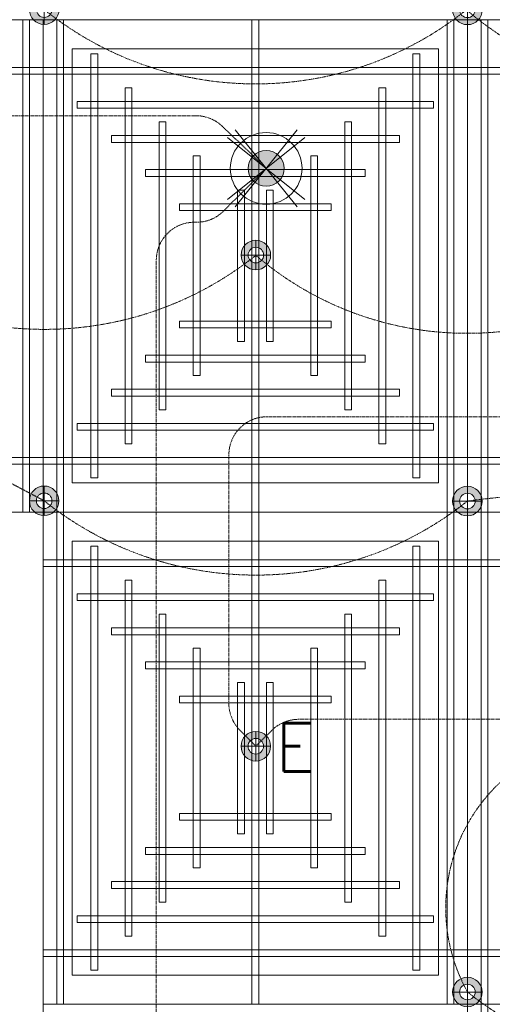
# Model space of a CAD drawing. Header units: millimetres. Extents: x -750 to 72845, y -24282 to 18874.
# Tile 28 of 154: x 2134 to 3373, y 9799 to 12381. Entities that reach past the tile are written whole.
import ezdxf
from ezdxf.enums import TextEntityAlignment as Align

# ---------------------------------------------------------------- set-up
doc = ezdxf.new("R2010")
doc.units = ezdxf.units.MM
doc.header["$MEASUREMENT"] = 0
doc.linetypes.add('DASHED', pattern=[19.05, 12.7, -6.35])
doc.linetypes.add('HIDDENX2', pattern=[0.75, 0.5, -0.25])
doc.layers.get('0').update_dxf_attribs({"lineweight": 5})
for name, color, linetype, lineweight in [('E Celing Lighting', 5, 'DASHED', 5), ('IRISH HOUSE_FF46_HYD AIRPORT_HVAC DUCTING LAYOUT 3$0$Ceiling', 14, 'Continuous', 9), ('Lighting (Ceiling)', 160, 'Continuous', 15), ('M-MEP-ELLG-CABLE', 146, 'HIDDENX2', 20), ('M-MEP-ELPR-EQUIP', 6, 'Continuous', 20)]:
    doc.layers.add(name, color=color, linetype=linetype, lineweight=lineweight)
doc.layers.add('IRISH HOUSE_FF46_HYD AIRPORT_HVAC DUCTING LAYOUT 3$0$RCP LAYOUT', color=8, linetype='Continuous')
doc.styles.add('Oswald Light', font='txt')
doc.styles.get("Standard").update_dxf_attribs({"font": 'romans.shx'})
doc.dimstyles.new('MDS-50', dxfattribs={"dimtxt": 100, "dimasz": 100, "dimexe": 50, "dimexo": 50, "dimgap": 25, "dimtad": 1, "dimdec": 0, "dimtxsty": 'Oswald Light', "dimcen": 0, "dimdle": 1.5875, "dimazin": 0, "dimtfac": 1, "dimtdec": 0, "dimtix": 1, "dimtmove": 0, "dimatfit": 0, "dimfxl": 0, "dimfrac": 2, "dimtolj": 1, "dimarcsym": 0})

# ---------------------------------------------------------------- blocks, each defined once
blk = doc.blocks.new('cl')
at = {"layer": 'Lighting (Ceiling)'}
h = blk.add_hatch(color=0, dxfattribs=at)
h.dxf.hatch_style = 1
h.paths.add_polyline_path([(1.53, 0.03, 1), (-1.53, 0.03, 1)])
h.paths.add_polyline_path([(-0.81, 0.03, -1), (0.81, 0.03, -1)], flags=16)
at = {"layer": 'Lighting (Ceiling)', "color": 0}
for p, q in [((0, 1.56), (0, -1.5)), ((-1.53, 0.03), (1.53, 0.03))]:
    blk.add_line(p, q, dxfattribs=at)
for radius in [1.53, 0.806]:
    blk.add_circle((0, 0.03), radius, dxfattribs=at)
at = {"color": 0}
blk.add_attdef('NAME', text='', height=5, dxfattribs=at).set_placement((0.84, 2.71), align=Align.MIDDLE_CENTER)
blk = doc.blocks.new('ljbsdinfpn')
at = {"layer": 'Lighting (Ceiling)'}
h = blk.add_hatch(color=6, dxfattribs=at)
h.dxf.hatch_style = 1
edge = h.paths.add_edge_path()
edge.add_arc((-23157.71, -1088.48), 1.85, 0, 360)
h = blk.add_hatch(color=6, dxfattribs=at)
h.dxf.hatch_style = 1
edge = h.paths.add_edge_path()
edge.add_arc((-23157.71, -1088.48), 1.85, 0, 360)
at = {"layer": 'Lighting (Ceiling)', "color": 6, "elevation": 0}
for points in [[(-23160.91, -1084.5), (-23154.51, -1092.46)], [(-23154.51, -1084.5), (-23160.91, -1092.46)], [(-23153.73, -1085.29), (-23161.69, -1091.68)], [(-23153.73, -1091.68), (-23161.69, -1085.29)]]:
    blk.add_lwpolyline(points, dxfattribs=at)
at = {"layer": 'Lighting (Ceiling)', "color": 6}
for radius in [3.7, 3.7, 1.85, 1.85]:
    blk.add_circle((-23157.71, -1088.48, 0), radius, dxfattribs=at)
blk = doc.blocks.new('skievubjn')
at = {"layer": 'E Celing Lighting', "color": 5}
blk.add_blockref('ljbsdinfpn', (1744216.7, -77666.42, 0), dxfattribs=at)
blk = doc.blocks.new('IRISH HOUSE_FF46_HYD AIRPORT_HVAC DUCTING LAYOUT 3$0$IRISH HOUSE-RCP LAYOUT')
at = {"color": 8, "lineweight": 0, "ltscale": 0.25}
for p, q in [((1848.5, 3209.1), (736.3, 3209.1)), ((1848.5, 3209.1), (2960.8, 3209.1)), ((1848.5, 1918.2), (1848.5, 3209.1)), ((1848.5, 1918.2), (1848.5, 3209.1)), ((2960.8, 3209.1), (2960.8, 1918.2)), ((4073.1, 3209.1), (2960.8, 3209.1)), ((2960.8, 3209.1), (2960.8, 1918.2)), ((1924.7, 3132.9), (2884.6, 3132.9)), ((1924.7, 1994.4), (1924.7, 3132.9)), ((2884.6, 3132.9), (2884.6, 1994.4)), ((2884.6, 1994.4), (1924.7, 1994.4)), ((1848.5, 1918.2), (736.3, 1918.2)), ((736.3, 1918.2), (1848.5, 1918.2)), ((1848.5, -1954.5), (1848.5, 1918.2)), ((2960.8, 1918.2), (1848.5, 1918.2)), ((2960.8, 1918.2), (1848.5, 1918.2)), ((1848.5, 1918.2), (1848.5, 627.3)), ((2960.8, 1918.2), (4073.1, 1918.2)), ((2960.8, 627.3), (2960.8, 1918.2)), ((2960.8, 627.3), (2960.8, 1918.2)), ((2960.8, 1918.2), (4073.1, 1918.2)), ((2884.6, 1842), (1924.7, 1842)), ((1924.7, 1842), (1924.7, 703.5)), ((2884.6, 703.5), (2884.6, 1842)), ((1924.7, 703.5), (2884.6, 703.5)), ((1848.5, 627.3), (2960.8, 627.3)), ((4073.1, 627.3), (2960.8, 627.3)), ((4073.1, 627.3), (2960.8, 627.3)), ((2960.8, 627.3), (2960.8, -663.6))]:
    blk.add_line(p, q, dxfattribs=at)
at = {"layer": 'IRISH HOUSE_FF46_HYD AIRPORT_HVAC DUCTING LAYOUT 3$0$Ceiling', "color": 8, "lineweight": 0, "ltscale": 0.25}
for p, q in [((1812.8, 3209.1), (1794.9, 3209.1)), ((1794.9, 3209.1), (1794.9, 1918.2)), ((1812.8, 1918.2), (1812.8, 3209.1)), ((1884.3, 3209.1), (1902.2, 3209.1)), ((1884.3, 1918.2), (1884.3, 3209.1)), ((1902.2, 3209.1), (1902.2, 1918.2)), ((2395.8, 3209.1), (2413.6, 3209.1)), ((2395.8, 1918.2), (2395.8, 3209.1)), ((2413.6, 3209.1), (2413.6, 1918.2)), ((2925.1, 3209.1), (2907.2, 3209.1)), ((2907.2, 3209.1), (2907.2, 1918.2)), ((2925.1, 1918.2), (2925.1, 3209.1)), ((2996.6, 3209.1), (3014.4, 3209.1)), ((2996.6, 1918.2), (2996.6, 3209.1)), ((3014.4, 3209.1), (3014.4, 1918.2)), ((1973.7, 3119.8), (1991.5, 3119.8)), ((1973.7, 2007.6), (1973.7, 3119.8)), ((1991.5, 3119.8), (1991.5, 2007.6)), ((2817.8, 3119.8), (2835.7, 3119.8)), ((2817.8, 2007.6), (2817.8, 3119.8)), ((2835.7, 3119.8), (2835.7, 2007.6)), ((1848.5, 3084), (736.3, 3084)), ((1848.5, 3066.1), (1848.5, 3084)), ((1848.5, 3084), (2960.8, 3084)), ((1848.5, 3066.1), (1848.5, 3084)), ((2960.8, 3084), (2960.8, 3066.1)), ((4073.1, 3084), (2960.8, 3084)), ((2960.8, 3084), (2960.8, 3066.1)), ((736.3, 3066.1), (1848.5, 3066.1)), ((2960.8, 3066.1), (1848.5, 3066.1)), ((2960.8, 3066.1), (4073.1, 3066.1)), ((2063, 3030.4), (2080.9, 3030.4)), ((2063, 2096.9), (2063, 3030.4)), ((2080.9, 3030.4), (2080.9, 2096.9)), ((2728.5, 3030.4), (2746.4, 3030.4)), ((2728.5, 2096.9), (2728.5, 3030.4)), ((2746.4, 3030.4), (2746.4, 2096.9)), ((1938, 2976.8), (1938, 2994.7)), ((1938, 2994.7), (2871.5, 2994.7)), ((2871.5, 2976.8), (1938, 2976.8)), ((2871.5, 2994.7), (2871.5, 2976.8)), ((2152.4, 2941), (2170.3, 2941)), ((2152.4, 2186.3), (2152.4, 2941)), ((2170.3, 2941), (2170.3, 2186.3)), ((2639.1, 2941), (2657, 2941)), ((2639.1, 2186.3), (2639.1, 2941)), ((2657, 2941), (2657, 2186.3)), ((2027.4, 2887.4), (2027.4, 2905.3)), ((2027.4, 2905.3), (2782.1, 2905.3)), ((2782.1, 2905.3), (2782.1, 2887.4)), ((2782.1, 2887.4), (2027.4, 2887.4)), ((2259.7, 2851.7), (2241.8, 2851.7)), ((2241.8, 2851.7), (2241.8, 2275.7)), ((2259.7, 2275.7), (2259.7, 2851.7)), ((2549.8, 2851.7), (2567.6, 2851.7)), ((2549.8, 2275.7), (2549.8, 2851.7)), ((2567.6, 2851.7), (2567.6, 2275.7)), ((2116.7, 2798.1), (2116.7, 2815.9)), ((2116.7, 2815.9), (2692.7, 2815.9)), ((2692.7, 2815.9), (2692.7, 2798.1)), ((2692.7, 2798.1), (2116.7, 2798.1)), ((2375.9, 2762.3), (2358, 2762.3)), ((2358, 2762.3), (2358, 2365)), ((2375.9, 2365), (2375.9, 2762.3)), ((2433.6, 2762.3), (2451.5, 2762.3)), ((2433.6, 2365), (2433.6, 2762.3)), ((2451.5, 2762.3), (2451.5, 2365)), ((2206.1, 2708.7), (2206.1, 2726.6)), ((2206.1, 2726.6), (2603.4, 2726.6)), ((2603.4, 2726.6), (2603.4, 2708.7)), ((2603.4, 2708.7), (2206.1, 2708.7)), ((2603.4, 2418.7), (2206.1, 2418.7)), ((2206.1, 2418.7), (2206.1, 2400.8)), ((2603.4, 2400.8), (2603.4, 2418.7)), ((2206.1, 2400.8), (2603.4, 2400.8)), ((2358, 2365), (2375.9, 2365)), ((2451.5, 2365), (2433.6, 2365)), ((2692.7, 2329.3), (2116.7, 2329.3)), ((2116.7, 2329.3), (2116.7, 2311.4)), ((2692.7, 2311.4), (2692.7, 2329.3)), ((2116.7, 2311.4), (2692.7, 2311.4)), ((2241.8, 2275.7), (2259.7, 2275.7)), ((2567.6, 2275.7), (2549.8, 2275.7)), ((2782.1, 2239.9), (2027.4, 2239.9)), ((2027.4, 2239.9), (2027.4, 2222.1)), ((2027.4, 2222.1), (2782.1, 2222.1)), ((2782.1, 2222.1), (2782.1, 2239.9)), ((2170.3, 2186.3), (2152.4, 2186.3)), ((2657, 2186.3), (2639.1, 2186.3)), ((2871.5, 2150.6), (1938, 2150.6)), ((1938, 2150.6), (1938, 2132.7)), ((2871.5, 2132.7), (2871.5, 2150.6)), ((1938, 2132.7), (2871.5, 2132.7)), ((2080.9, 2096.9), (2063, 2096.9)), ((2746.4, 2096.9), (2728.5, 2096.9)), ((736.3, 2061.2), (1848.5, 2061.2)), ((1848.5, 2043.3), (736.3, 2043.3)), ((2960.8, 2061.2), (1848.5, 2061.2)), ((1848.5, 2061.2), (1848.5, 2043.3)), ((1848.5, 2061.2), (1848.5, 2043.3)), ((1848.5, 2043.3), (2960.8, 2043.3)), ((2960.8, 2043.3), (2960.8, 2061.2)), ((2960.8, 2061.2), (4073.1, 2061.2)), ((2960.8, 2043.3), (2960.8, 2061.2)), ((4073.1, 2043.3), (2960.8, 2043.3)), ((1991.5, 2007.6), (1973.7, 2007.6)), ((2835.7, 2007.6), (2817.8, 2007.6)), ((1794.9, 1918.2), (1812.8, 1918.2)), ((1902.2, 1918.2), (1884.3, 1918.2)), ((1902.2, 1918.2), (1884.3, 1918.2)), ((1884.3, 1918.2), (1884.3, 627.3)), ((1902.2, 627.3), (1902.2, 1918.2)), ((2413.6, 1918.2), (2395.8, 1918.2)), ((2413.6, 1918.2), (2395.8, 1918.2)), ((2395.8, 1918.2), (2395.8, 627.3)), ((2413.6, 627.3), (2413.6, 1918.2)), ((2907.2, 1918.2), (2925.1, 1918.2)), ((2907.2, 627.3), (2907.2, 1918.2)), ((2907.2, 1918.2), (2925.1, 1918.2)), ((2925.1, 1918.2), (2925.1, 627.3)), ((3014.4, 1918.2), (2996.6, 1918.2)), ((3014.4, 1918.2), (2996.6, 1918.2)), ((2996.6, 1918.2), (2996.6, 627.3)), ((3014.4, 627.3), (3014.4, 1918.2)), ((1991.5, 1828.9), (1973.7, 1828.9)), ((1973.7, 1828.9), (1973.7, 716.7)), ((1991.5, 716.7), (1991.5, 1828.9)), ((2835.7, 1828.9), (2817.8, 1828.9)), ((2817.8, 1828.9), (2817.8, 716.7)), ((2835.7, 716.7), (2835.7, 1828.9)), ((1848.5, 1775.2), (1848.5, 1793.1)), ((1848.5, 1793.1), (2960.8, 1793.1)), ((2960.8, 1793.1), (2960.8, 1775.2)), ((4073.1, 1793.1), (2960.8, 1793.1)), ((2960.8, 1793.1), (2960.8, 1775.2)), ((2960.8, 1775.2), (1848.5, 1775.2)), ((2960.8, 1775.2), (4073.1, 1775.2)), ((2080.9, 1739.5), (2063, 1739.5)), ((2063, 1739.5), (2063, 806)), ((2080.9, 806), (2080.9, 1739.5)), ((2746.4, 1739.5), (2728.5, 1739.5)), ((2728.5, 1739.5), (2728.5, 806)), ((2746.4, 806), (2746.4, 1739.5)), ((1938, 1685.9), (1938, 1703.7)), ((1938, 1703.7), (2871.5, 1703.7)), ((2871.5, 1685.9), (1938, 1685.9)), ((2871.5, 1703.7), (2871.5, 1685.9)), ((2170.3, 1650.1), (2152.4, 1650.1)), ((2152.4, 1650.1), (2152.4, 895.4)), ((2170.3, 895.4), (2170.3, 1650.1)), ((2657, 1650.1), (2639.1, 1650.1)), ((2639.1, 1650.1), (2639.1, 895.4)), ((2657, 895.4), (2657, 1650.1)), ((2027.4, 1596.5), (2027.4, 1614.4)), ((2027.4, 1614.4), (2782.1, 1614.4)), ((2782.1, 1614.4), (2782.1, 1596.5)), ((2782.1, 1596.5), (2027.4, 1596.5)), ((2241.8, 984.8), (2241.8, 1560.8)), ((2241.8, 1560.8), (2259.7, 1560.8)), ((2259.7, 1560.8), (2259.7, 984.8)), ((2567.6, 1560.8), (2549.8, 1560.8)), ((2549.8, 1560.8), (2549.8, 984.8)), ((2567.6, 984.8), (2567.6, 1560.8)), ((2116.7, 1507.1), (2116.7, 1525)), ((2116.7, 1525), (2692.7, 1525)), ((2692.7, 1525), (2692.7, 1507.1)), ((2692.7, 1507.1), (2116.7, 1507.1)), ((2358, 1074.1), (2358, 1471.4)), ((2358, 1471.4), (2375.9, 1471.4)), ((2375.9, 1471.4), (2375.9, 1074.1)), ((2451.5, 1471.4), (2433.6, 1471.4)), ((2433.6, 1471.4), (2433.6, 1074.1)), ((2451.5, 1074.1), (2451.5, 1471.4)), ((2206.1, 1417.8), (2206.1, 1435.7)), ((2206.1, 1435.7), (2603.4, 1435.7)), ((2603.4, 1435.7), (2603.4, 1417.8)), ((2603.4, 1417.8), (2206.1, 1417.8)), ((2603.4, 1127.7), (2206.1, 1127.7)), ((2206.1, 1127.7), (2206.1, 1109.9)), ((2603.4, 1109.9), (2603.4, 1127.7)), ((2206.1, 1109.9), (2603.4, 1109.9)), ((2375.9, 1074.1), (2358, 1074.1)), ((2433.6, 1074.1), (2451.5, 1074.1)), ((2692.7, 1038.4), (2116.7, 1038.4)), ((2116.7, 1038.4), (2116.7, 1020.5)), ((2692.7, 1020.5), (2692.7, 1038.4)), ((2116.7, 1020.5), (2692.7, 1020.5)), ((2259.7, 984.8), (2241.8, 984.8)), ((2549.8, 984.8), (2567.6, 984.8)), ((2782.1, 949), (2027.4, 949)), ((2027.4, 949), (2027.4, 931.1)), ((2027.4, 931.1), (2782.1, 931.1)), ((2782.1, 931.1), (2782.1, 949)), ((2152.4, 895.4), (2170.3, 895.4)), ((2639.1, 895.4), (2657, 895.4)), ((2871.5, 859.7), (1938, 859.7)), ((1938, 859.7), (1938, 841.8)), ((2871.5, 841.8), (2871.5, 859.7)), ((1938, 841.8), (2871.5, 841.8)), ((2063, 806), (2080.9, 806)), ((2728.5, 806), (2746.4, 806)), ((2960.8, 770.3), (1848.5, 770.3)), ((1848.5, 770.3), (1848.5, 752.4)), ((1848.5, 752.4), (2960.8, 752.4)), ((2960.8, 752.4), (2960.8, 770.3)), ((2960.8, 770.3), (4073.1, 770.3)), ((2960.8, 752.4), (2960.8, 770.3)), ((4073.1, 752.4), (2960.8, 752.4)), ((1973.7, 716.7), (1991.5, 716.7)), ((2817.8, 716.7), (2835.7, 716.7)), ((1884.3, 627.3), (1902.2, 627.3)), ((2395.8, 627.3), (2413.6, 627.3)), ((2925.1, 627.3), (2907.2, 627.3)), ((2996.6, 627.3), (3014.4, 627.3)), ((2996.6, 627.3), (3014.4, 627.3)), ((2996.6, -663.6), (2996.6, 627.3)), ((3014.4, 627.3), (3014.4, -663.6))]:
    blk.add_line(p, q, dxfattribs=at)
blk = doc.blocks.new('IRISH HOUSE_FF46_HYD AIRPORT_HVAC DUCTING LAYOUT 3')
at = {"layer": 'IRISH HOUSE_FF46_HYD AIRPORT_HVAC DUCTING LAYOUT 3$0$RCP LAYOUT', "lineweight": 0}
blk.add_blockref('IRISH HOUSE_FF46_HYD AIRPORT_HVAC DUCTING LAYOUT 3$0$IRISH HOUSE-RCP LAYOUT', (0, 0), dxfattribs=at)

msp = doc.modelspace()

# ---------------------------------------------------------------- linework, layer by layer
at = {"layer": 'M-MEP-ELLG-CABLE', "color": 1, "ltscale": 5}
msp.add_lwpolyline([(2495, 6578.8), (2495, 9000.2, -0.414214), (2595, 9100.2), (2600.6, 9100.2, 0.198912), (2671.3, 9129.5), (2783.4, 9241.6), (2674.1, 9351, 0.198912), (2603.4, 9380.2), (2592, 9380.2, -0.414214), (2492, 9480.2), (2492, 11749.7, -0.414214), (2592, 11849.7), (2597.6, 11849.7, 0.198912), (2668.3, 11879), (2780.4, 11991.1), (2780.4, 11991.1), (2665, 12101.4, 0.192932), (2595.9, 12129), (1415.1, 12129, -0.413681), (1315.1, 12228.9), (1310.2, 14937.1, -0.414746)], format="xyb", dxfattribs=at)
at = {"layer": 'M-MEP-ELLG-CABLE', "color": 5, "ltscale": 5, "elevation": 1}
msp.add_lwpolyline([(5169, 8864.7), (5169, 10446.3, 0.414214), (5069, 10546.3), (2865.2, 10546.3, 0.198351), (2794.6, 10517.2), (2752.9, 10475.6), (2711.3, 10517.5, -0.197928), (2682.3, 10588), (2682.3, 11239.7, -0.414214), (2782.3, 11339.7), (4246, 11339.7, -0.414214), (4346, 11239.7), (4346, 11230.9, 0.197928), (4375.1, 11160.4), (4416.6, 11118.5), (4458.2, 11159.9, 0.199474), (4487.6, 11230.8), (4487.6, 11239.2, -0.414214), (4587.6, 11339.2), (5254.2, 11339.2, 0.412724), (5354.2, 11438.7), (5363, 13170.4, 0.415705)], format="xyb", dxfattribs=at)
at = {"layer": 'M-MEP-ELLG-CABLE', "color": 1, "ltscale": 5, "elevation": 1}
for points in [[(7189.5, 13050.1, -0.273255), (4413.8, 12406.6, -0.368803), (3304.7, 12406.6, -0.351543), (2198.2, 12407.3, 0.679195), (1643.7, 11763.7, 0.350709), (2752.9, 11762.9, 0.368803), (3861.9, 11762.9, 0.351324), (4971.3, 11762.9)], [(1643.6, 6613.8, -0.393119), (2198.1, 7257.4, 0.351512), (3304.7, 7256.7, 0.367873), (4416.6, 7256.7, 0.57746), (4971.2, 7900.3, -0.229868), (3862, 7900.3, -0.205322), (3307.5, 8543.8, -0.665275), (2752.9, 9188.3, 0.339178), (3862, 9187.6, 0.339854), (4971.2, 9187.6, 0.697637), (4417, 9830.5, -0.350709), (3307.9, 9831.2, -0.698185), (3862, 10474.9, 0.354131), (4971.2, 10474.9, 0.258947), (3307.5, 11118.5, -0.350584), (2198.1, 11119.3)]]:
    msp.add_lwpolyline(points, format="xyb", dxfattribs=at)

# ---------------------------------------------------------------- block references
at = {"layer": 'E Celing Lighting', "color": 8, "xscale": 25.4, "yscale": 25.4, "zscale": 25.4}
msp.add_blockref('skievubjn', (-43712118.3, 2012365.4), dxfattribs=at)
at = {"layer": 'E Celing Lighting', "color": 1, "xscale": 25.32885420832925, "yscale": 25.32885420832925, "zscale": 25.32885420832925}
for p in [(2198.2, 12406.6), (3307.6, 12405.8), (2753, 11762.9), (2198.1, 11118.5), (3307.5, 11117.8), (3307.5, 9830.5)]:
    msp.add_blockref('cl', p, dxfattribs=at)
at = {"layer": 'E Celing Lighting', "color": 5}
ref = msp.add_blockref('cl', (2752.9, 10474.9), dxfattribs=dict(at, xscale=-25.32885420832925, yscale=25.32885420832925, zscale=25.32885420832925))
ref.add_attrib('NAME', 'E', dxfattribs={"layer": '0', "color": 0, "height": 126.6}).set_placement((2856, 10473.1), align=Align.MIDDLE_CENTER)
at = {"layer": 'M-MEP-ELPR-EQUIP'}
msp.add_blockref('IRISH HOUSE_FF46_HYD AIRPORT_HVAC DUCTING LAYOUT 3', (347, 9171.7), dxfattribs=at)

# ---------------------------------------------------------------- leaders
at = {"layer": 'M-MEP-ELLG-CABLE', "color": 1, "ltscale": 5}
msp.add_leader([(958, 11220), (1983, 11232.9), (2198.1, 11119.3)], dimstyle='MDS-50', override={"dimtad": 0}, dxfattribs=at)

doc.saveas('drawing.dxf')
